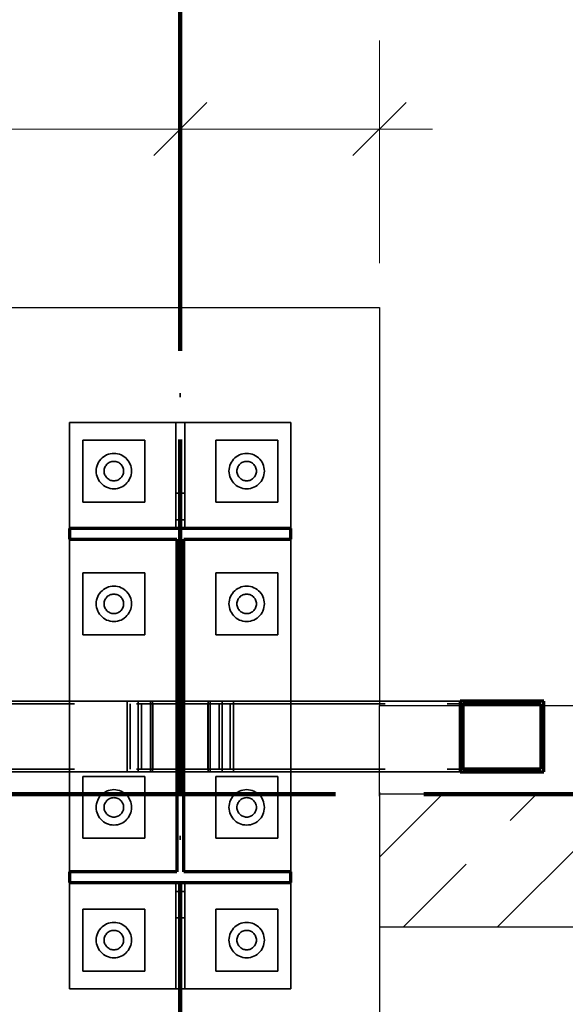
# Model space of a CAD drawing. Header units: millimetres. Extents: x 0 to 60000, y 0 to 29700.
# Tile 33 of 86: x 23904 to 24520, y 7037 to 8150. Entities that reach past the tile are written whole.
import ezdxf

# ---------------------------------------------------------------- set-up
doc = ezdxf.new("R2010")
doc.units = ezdxf.units.MM
for name, pattern in [('ALL_S16', [170, 100, -70]), ('STRICHPUNKT2_S11', [500, 400, -50, 0, -50]), ('STRICHPUNKT2_S5', [1100, 800, -100, 100, -100]), ('VERDECKT2_S2', [270, 200, -70])]:
    doc.linetypes.add(name, pattern=pattern)
for name, color, linetype, lineweight in [('AS_Belki', 7, 'Continuous', 25), ('AS_Blachy', 7, 'Continuous', 25), ('Ogólne', 7, 'Continuous', 25), ('Osie', 30, 'STRICHPUNKT2_S5', 18), ('Standard', 7, 'Continuous', 25), ('Ściana nośna', 7, 'Continuous', 70)]:
    doc.layers.add(name, color=color, linetype=linetype, lineweight=lineweight)

msp = doc.modelspace()

# ---------------------------------------------------------------- linework, layer by layer
at = {"layer": 'AS_Belki', "color": 30, "linetype": 'Continuous', "lineweight": 70, "transparency": 33554687}
for p, q in [((24400.9, 7379.8), (24400.9, 7299.8)), ((24495.7, 7379.8), (24400.9, 7379.8)), ((24495.7, 7299.8), (24495.7, 7379.8)), ((24404.5, 7302.8), (24404.5, 7376.8)), ((24404.5, 7376.8), (24492.2, 7376.8)), ((24492.2, 7376.8), (24492.2, 7302.8)), ((24400.9, 7299.8), (24495.7, 7299.8)), ((24492.2, 7302.8), (24404.5, 7302.8))]:
    msp.add_line(p, q, dxfattribs=at)
at = {"layer": 'AS_Blachy', "color": 30, "linetype": 'Continuous', "lineweight": 70, "transparency": 33554687}
for p, q in [((23960, 7574.8), (23960, 7562.8)), ((24210, 7574.8), (23960, 7574.8)), ((24210, 7562.8), (24210, 7574.8)), ((23960, 7562.8), (24081, 7562.8)), ((24081, 7562.8), (24081, 7186.8)), ((24089, 7186.8), (24089, 7562.8)), ((24089, 7562.8), (24210, 7562.8)), ((23960, 7186.8), (23960, 7174.8)), ((24081, 7186.8), (23960, 7186.8)), ((24210, 7186.8), (24089, 7186.8)), ((24210, 7174.8), (24210, 7186.8)), ((23960, 7174.8), (24210, 7174.8))]:
    msp.add_line(p, q, dxfattribs=at)
at = {"layer": 'Ogólne', "color": 4, "linetype": 'Continuous', "lineweight": 13, "transparency": 33554687}
for p, q in [((24085, 8026.3), (24085, 8126.3)), ((24310, 8026.3), (24310, 8126.3)), ((24055, 7996.3), (24115, 8056.3)), ((24280, 7996.3), (24340, 8056.3)), ((24085, 8026.3), (24085, 7926.3)), ((24085, 8026.3), (24310, 8026.3)), ((24310, 8026.3), (24310, 7926.3)), ((24310, 8026.3), (24370, 8026.3))]:
    msp.add_line(p, q, dxfattribs=at)
for points in [[(23860, 8026.3), (24022.7, 8026.3), (24022.7, 8026.3), (24085, 8026.3)], [(24085, 8026.3), (24085, 8008.6), (24085, 8008.6), (24085, 7874.8)], [(24310, 8026.3), (24310, 7940.5), (24310, 7940.5), (24310, 7874.8)]]:
    msp.add_lwpolyline(points, dxfattribs=at)
at = {"layer": 'Osie', "color": 1, "linetype": 'STRICHPUNKT2_S11', "lineweight": 140, "transparency": 33554687}
for p, q in [((24085, 4274.8), (24085, 25274.8)), ((3356, 7274.8), (44814, 7274.8))]:
    msp.add_line(p, q, dxfattribs=at)
at = {"layer": 'Standard', "color": 3, "linetype": 'Continuous', "lineweight": 25, "transparency": 33554687}
for p, q in [((23860, 7824.8), (24310, 7824.8)), ((24310, 7824.8), (24310, 7374.8)), ((24310, 7274.8), (24310, 7374.8)), ((24310, 7374.8), (29943, 7374.8)), ((24310, 7124.8), (24310, 6924.8))]:
    msp.add_line(p, q, dxfattribs=at)
at = {"layer": 'Standard', "color": 8, "linetype": 'Continuous', "lineweight": 35, "transparency": 33554687}
for p, q in [((23960, 7574.8), (23960, 7694.8)), ((23960, 7694.8), (24080, 7694.8)), ((24080, 7694.8), (24080, 7614.8)), ((24080, 7694.8), (24090, 7694.8)), ((24090, 7694.8), (24210, 7694.8)), ((24090, 7694.8), (24090, 7614.8)), ((24210, 7694.8), (24210, 7574.8)), ((23975, 7604.8), (23975, 7674.8)), ((23975, 7674.8), (24045, 7674.8)), ((24045, 7674.8), (24045, 7604.8)), ((24125, 7604.8), (24125, 7674.8)), ((24125, 7674.8), (24195, 7674.8)), ((24195, 7674.8), (24195, 7604.8)), ((23999.9, 7644.3), (23999.5, 7643.2)), ((24000.5, 7645.3), (23999.9, 7644.3)), ((24001.1, 7646.2), (24000.5, 7645.3)), ((24001.8, 7647.1), (24001.1, 7646.2)), ((24002.6, 7647.9), (24001.8, 7647.1)), ((24003.5, 7648.7), (24002.6, 7647.9)), ((24004.5, 7649.3), (24003.5, 7648.7)), ((24005.5, 7649.8), (24004.5, 7649.3)), ((24006.6, 7650.2), (24005.5, 7649.8)), ((24007.7, 7650.5), (24006.6, 7650.2)), ((24008.8, 7650.7), (24007.7, 7650.5)), ((24010, 7650.8), (24008.8, 7650.7)), ((24011.1, 7650.7), (24010, 7650.8)), ((24012.3, 7650.5), (24011.1, 7650.7)), ((24013.4, 7650.2), (24012.3, 7650.5)), ((24014.5, 7649.8), (24013.4, 7650.2)), ((24015.5, 7649.3), (24014.5, 7649.8)), ((24016.4, 7648.7), (24015.5, 7649.3)), ((24017.3, 7647.9), (24016.4, 7648.7)), ((24018.2, 7647.1), (24017.3, 7647.9)), ((24018.9, 7646.2), (24018.2, 7647.1)), ((24019.5, 7645.3), (24018.9, 7646.2)), ((24020, 7644.3), (24019.5, 7645.3)), ((24020.4, 7643.2), (24020, 7644.3)), ((24149.9, 7644.3), (24149.5, 7643.2)), ((24150.5, 7645.3), (24149.9, 7644.3)), ((24151.1, 7646.2), (24150.5, 7645.3)), ((24151.8, 7647.1), (24151.1, 7646.2)), ((24152.6, 7647.9), (24151.8, 7647.1)), ((24153.5, 7648.7), (24152.6, 7647.9)), ((24154.5, 7649.3), (24153.5, 7648.7)), ((24155.5, 7649.8), (24154.5, 7649.3)), ((24156.6, 7650.2), (24155.5, 7649.8)), ((24157.7, 7650.5), (24156.6, 7650.2)), ((24158.8, 7650.7), (24157.7, 7650.5)), ((24160, 7650.8), (24158.8, 7650.7)), ((24161.1, 7650.7), (24160, 7650.8)), ((24162.3, 7650.5), (24161.1, 7650.7)), ((24163.4, 7650.2), (24162.3, 7650.5)), ((24164.4, 7649.8), (24163.4, 7650.2)), ((24165.5, 7649.3), (24164.4, 7649.8)), ((24166.4, 7648.7), (24165.5, 7649.3)), ((24167.3, 7647.9), (24166.4, 7648.7)), ((24168.2, 7647.1), (24167.3, 7647.9)), ((24168.9, 7646.2), (24168.2, 7647.1)), ((24169.5, 7645.3), (24168.9, 7646.2)), ((24170, 7644.3), (24169.5, 7645.3)), ((24170.4, 7643.2), (24170, 7644.3)), ((23999.2, 7642.1), (23999, 7640.9)), ((23999, 7640.9), (23999, 7639.8)), ((23999, 7639.8), (23999, 7638.6)), ((23999, 7638.6), (23999.2, 7637.5)), ((23999.5, 7643.2), (23999.2, 7642.1)), ((23999.2, 7637.5), (23999.5, 7636.4)), ((23999.5, 7636.4), (23999.9, 7635.3)), ((23999.9, 7635.3), (24000.5, 7634.3)), ((24000.5, 7634.3), (24001.1, 7633.3)), ((24001.1, 7633.3), (24001.8, 7632.4)), ((24018.2, 7632.4), (24018.9, 7633.3)), ((24018.9, 7633.3), (24019.5, 7634.3)), ((24019.5, 7634.3), (24020, 7635.3)), ((24020, 7635.3), (24020.4, 7636.4)), ((24020.7, 7642.1), (24020.4, 7643.2)), ((24020.4, 7636.4), (24020.7, 7637.5)), ((24020.9, 7640.9), (24020.7, 7642.1)), ((24020.7, 7637.5), (24020.9, 7638.6)), ((24021, 7639.8), (24020.9, 7640.9)), ((24020.9, 7638.6), (24021, 7639.8)), ((24149.2, 7642.1), (24149, 7640.9)), ((24149, 7640.9), (24149, 7639.8)), ((24149, 7639.8), (24149, 7638.6)), ((24149, 7638.6), (24149.2, 7637.5)), ((24149.5, 7643.2), (24149.2, 7642.1)), ((24149.2, 7637.5), (24149.5, 7636.4)), ((24149.5, 7636.4), (24149.9, 7635.3)), ((24149.9, 7635.3), (24150.5, 7634.3)), ((24150.5, 7634.3), (24151.1, 7633.3)), ((24151.1, 7633.3), (24151.8, 7632.4)), ((24168.2, 7632.4), (24168.9, 7633.3)), ((24168.9, 7633.3), (24169.5, 7634.3)), ((24169.5, 7634.3), (24170, 7635.3)), ((24170, 7635.3), (24170.4, 7636.4)), ((24170.7, 7642.1), (24170.4, 7643.2)), ((24170.4, 7636.4), (24170.7, 7637.5)), ((24170.9, 7640.9), (24170.7, 7642.1)), ((24170.7, 7637.5), (24170.9, 7638.6)), ((24171, 7639.8), (24170.9, 7640.9)), ((24170.9, 7638.6), (24171, 7639.8)), ((24001.8, 7632.4), (24002.6, 7631.6)), ((24002.6, 7631.6), (24003.5, 7630.9)), ((24003.5, 7630.9), (24004.5, 7630.2)), ((24004.5, 7630.2), (24005.5, 7629.7)), ((24005.5, 7629.7), (24006.6, 7629.3)), ((24006.6, 7629.3), (24007.7, 7629)), ((24007.7, 7629), (24008.8, 7628.8)), ((24008.8, 7628.8), (24010, 7628.8)), ((24010, 7628.8), (24011.1, 7628.8)), ((24011.1, 7628.8), (24012.3, 7629)), ((24012.3, 7629), (24013.4, 7629.3)), ((24013.4, 7629.3), (24014.5, 7629.7)), ((24014.5, 7629.7), (24015.5, 7630.2)), ((24015.5, 7630.2), (24016.4, 7630.9)), ((24016.4, 7630.9), (24017.3, 7631.6)), ((24017.3, 7631.6), (24018.2, 7632.4)), ((24151.8, 7632.4), (24152.6, 7631.6)), ((24152.6, 7631.6), (24153.5, 7630.9)), ((24153.5, 7630.9), (24154.5, 7630.2)), ((24154.5, 7630.2), (24155.5, 7629.7)), ((24155.5, 7629.7), (24156.6, 7629.3)), ((24156.6, 7629.3), (24157.7, 7629)), ((24157.7, 7629), (24158.8, 7628.8)), ((24158.8, 7628.8), (24160, 7628.8)), ((24160, 7628.8), (24161.1, 7628.8)), ((24161.1, 7628.8), (24162.3, 7629)), ((24162.3, 7629), (24163.4, 7629.3)), ((24163.4, 7629.3), (24164.4, 7629.7)), ((24164.4, 7629.7), (24165.5, 7630.2)), ((24165.5, 7630.2), (24166.4, 7630.9)), ((24166.4, 7630.9), (24167.3, 7631.6)), ((24167.3, 7631.6), (24168.2, 7632.4)), ((24080, 7614.8), (24080, 7574.8)), ((24080, 7614.8), (24090, 7614.8)), ((24090, 7614.8), (24090, 7574.8)), ((24045, 7604.8), (23975, 7604.8)), ((24195, 7604.8), (24125, 7604.8)), ((23960, 7379.8), (23960, 7562.8)), ((24210, 7562.8), (24210, 7379.8)), ((23975, 7454.8), (23975, 7524.8)), ((23975, 7524.8), (24045, 7524.8)), ((24045, 7524.8), (24045, 7454.8)), ((24125, 7454.8), (24125, 7524.8)), ((24125, 7524.8), (24195, 7524.8)), ((24195, 7524.8), (24195, 7454.8)), ((24005.5, 7499.8), (24004.5, 7499.3)), ((24006.6, 7500.2), (24005.5, 7499.8)), ((24007.7, 7500.5), (24006.6, 7500.2)), ((24008.8, 7500.7), (24007.7, 7500.5)), ((24010, 7500.8), (24008.8, 7500.7)), ((24011.1, 7500.7), (24010, 7500.8)), ((24012.3, 7500.5), (24011.1, 7500.7)), ((24013.4, 7500.2), (24012.3, 7500.5)), ((24014.5, 7499.8), (24013.4, 7500.2)), ((24015.5, 7499.3), (24014.5, 7499.8)), ((24155.5, 7499.8), (24154.5, 7499.3)), ((24156.6, 7500.2), (24155.5, 7499.8)), ((24157.7, 7500.5), (24156.6, 7500.2)), ((24158.8, 7500.7), (24157.7, 7500.5)), ((24160, 7500.8), (24158.8, 7500.7)), ((24161.1, 7500.7), (24160, 7500.8)), ((24162.3, 7500.5), (24161.1, 7500.7)), ((24163.4, 7500.2), (24162.3, 7500.5)), ((24164.4, 7499.8), (24163.4, 7500.2)), ((24165.5, 7499.3), (24164.4, 7499.8)), ((23999.2, 7492.1), (23999, 7490.9)), ((23999, 7490.9), (23999, 7489.8)), ((23999, 7489.8), (23999, 7488.6)), ((23999, 7488.6), (23999.2, 7487.5)), ((23999.5, 7493.2), (23999.2, 7492.1)), ((23999.9, 7494.2), (23999.5, 7493.2)), ((24000.5, 7495.3), (23999.9, 7494.2)), ((24001.1, 7496.2), (24000.5, 7495.3)), ((24001.8, 7497.1), (24001.1, 7496.2)), ((24002.6, 7497.9), (24001.8, 7497.1)), ((24003.5, 7498.7), (24002.6, 7497.9)), ((24004.5, 7499.3), (24003.5, 7498.7)), ((24016.4, 7498.7), (24015.5, 7499.3)), ((24017.3, 7497.9), (24016.4, 7498.7)), ((24018.2, 7497.1), (24017.3, 7497.9)), ((24018.9, 7496.2), (24018.2, 7497.1)), ((24019.5, 7495.3), (24018.9, 7496.2)), ((24020, 7494.2), (24019.5, 7495.3)), ((24020.4, 7493.2), (24020, 7494.2)), ((24020.7, 7492.1), (24020.4, 7493.2)), ((24020.9, 7490.9), (24020.7, 7492.1)), ((24020.7, 7487.5), (24020.9, 7488.6)), ((24021, 7489.8), (24020.9, 7490.9)), ((24020.9, 7488.6), (24021, 7489.8)), ((24149.2, 7492.1), (24149, 7490.9)), ((24149, 7490.9), (24149, 7489.8)), ((24149, 7489.8), (24149, 7488.6)), ((24149, 7488.6), (24149.2, 7487.5)), ((24149.5, 7493.2), (24149.2, 7492.1)), ((24149.9, 7494.2), (24149.5, 7493.2)), ((24150.5, 7495.3), (24149.9, 7494.2)), ((24151.1, 7496.2), (24150.5, 7495.3)), ((24151.8, 7497.1), (24151.1, 7496.2)), ((24152.6, 7497.9), (24151.8, 7497.1)), ((24153.5, 7498.7), (24152.6, 7497.9)), ((24154.5, 7499.3), (24153.5, 7498.7)), ((24166.4, 7498.7), (24165.5, 7499.3)), ((24167.3, 7497.9), (24166.4, 7498.7)), ((24168.2, 7497.1), (24167.3, 7497.9)), ((24168.9, 7496.2), (24168.2, 7497.1)), ((24169.5, 7495.3), (24168.9, 7496.2)), ((24170, 7494.2), (24169.5, 7495.3)), ((24170.4, 7493.2), (24170, 7494.2)), ((24170.7, 7492.1), (24170.4, 7493.2)), ((24170.9, 7490.9), (24170.7, 7492.1)), ((24170.7, 7487.5), (24170.9, 7488.6)), ((24171, 7489.8), (24170.9, 7490.9)), ((24170.9, 7488.6), (24171, 7489.8)), ((23999.2, 7487.5), (23999.5, 7486.4)), ((23999.5, 7486.4), (23999.9, 7485.3)), ((23999.9, 7485.3), (24000.5, 7484.3)), ((24000.5, 7484.3), (24001.1, 7483.3)), ((24001.1, 7483.3), (24001.8, 7482.4)), ((24001.8, 7482.4), (24002.6, 7481.6)), ((24002.6, 7481.6), (24003.5, 7480.9)), ((24003.5, 7480.9), (24004.5, 7480.2)), ((24004.5, 7480.2), (24005.5, 7479.7)), ((24005.5, 7479.7), (24006.6, 7479.3)), ((24006.6, 7479.3), (24007.7, 7479)), ((24007.7, 7479), (24008.8, 7478.8)), ((24008.8, 7478.8), (24010, 7478.8)), ((24010, 7478.8), (24011.1, 7478.8)), ((24011.1, 7478.8), (24012.3, 7479)), ((24012.3, 7479), (24013.4, 7479.3)), ((24013.4, 7479.3), (24014.5, 7479.7)), ((24014.5, 7479.7), (24015.5, 7480.2)), ((24015.5, 7480.2), (24016.4, 7480.9)), ((24016.4, 7480.9), (24017.3, 7481.6)), ((24017.3, 7481.6), (24018.2, 7482.4)), ((24018.2, 7482.4), (24018.9, 7483.3)), ((24018.9, 7483.3), (24019.5, 7484.3)), ((24019.5, 7484.3), (24020, 7485.3)), ((24020, 7485.3), (24020.4, 7486.4)), ((24020.4, 7486.4), (24020.7, 7487.5)), ((24149.2, 7487.5), (24149.5, 7486.4)), ((24149.5, 7486.4), (24149.9, 7485.3)), ((24149.9, 7485.3), (24150.5, 7484.3)), ((24150.5, 7484.3), (24151.1, 7483.3)), ((24151.1, 7483.3), (24151.8, 7482.4)), ((24151.8, 7482.4), (24152.6, 7481.6)), ((24152.6, 7481.6), (24153.5, 7480.9)), ((24153.5, 7480.9), (24154.5, 7480.2)), ((24154.5, 7480.2), (24155.5, 7479.7)), ((24155.5, 7479.7), (24156.6, 7479.3)), ((24156.6, 7479.3), (24157.7, 7479)), ((24157.7, 7479), (24158.8, 7478.8)), ((24158.8, 7478.8), (24160, 7478.8)), ((24160, 7478.8), (24161.1, 7478.8)), ((24161.1, 7478.8), (24162.3, 7479)), ((24162.3, 7479), (24163.4, 7479.3)), ((24163.4, 7479.3), (24164.4, 7479.7)), ((24164.4, 7479.7), (24165.5, 7480.2)), ((24165.5, 7480.2), (24166.4, 7480.9)), ((24166.4, 7480.9), (24167.3, 7481.6)), ((24167.3, 7481.6), (24168.2, 7482.4)), ((24168.2, 7482.4), (24168.9, 7483.3)), ((24168.9, 7483.3), (24169.5, 7484.3)), ((24169.5, 7484.3), (24170, 7485.3)), ((24170, 7485.3), (24170.4, 7486.4)), ((24170.4, 7486.4), (24170.7, 7487.5)), ((24045, 7454.8), (23975, 7454.8)), ((24195, 7454.8), (24125, 7454.8)), ((23769, 7379.8), (24081, 7379.8)), ((24089, 7379.8), (24400.9, 7379.8)), ((23769, 7299.8), (24081, 7299.8)), ((23960, 7186.8), (23960, 7299.8)), ((24089, 7299.8), (24400.9, 7299.8)), ((24210, 7299.8), (24210, 7186.8)), ((23975, 7224.8), (23975, 7294.8)), ((23975, 7294.8), (24045, 7294.8)), ((24045, 7294.8), (24045, 7224.8)), ((24125, 7224.8), (24125, 7294.8)), ((24125, 7294.8), (24195, 7294.8)), ((24195, 7294.8), (24195, 7224.8)), ((24001.1, 7266.2), (24000.5, 7265.3)), ((24001.8, 7267.1), (24001.1, 7266.2)), ((24002.6, 7267.9), (24001.8, 7267.1)), ((24003.5, 7268.7), (24002.6, 7267.9)), ((24004.5, 7269.3), (24003.5, 7268.7)), ((24005.5, 7269.8), (24004.5, 7269.3)), ((24006.6, 7270.2), (24005.5, 7269.8)), ((24007.7, 7270.5), (24006.6, 7270.2)), ((24008.8, 7270.7), (24007.7, 7270.5)), ((24010, 7270.8), (24008.8, 7270.7)), ((24011.1, 7270.7), (24010, 7270.8)), ((24012.3, 7270.5), (24011.1, 7270.7)), ((24013.4, 7270.2), (24012.3, 7270.5)), ((24014.5, 7269.8), (24013.4, 7270.2)), ((24015.5, 7269.3), (24014.5, 7269.8)), ((24016.4, 7268.7), (24015.5, 7269.3)), ((24017.3, 7267.9), (24016.4, 7268.7)), ((24018.2, 7267.1), (24017.3, 7267.9)), ((24018.9, 7266.2), (24018.2, 7267.1)), ((24019.5, 7265.3), (24018.9, 7266.2)), ((24151.1, 7266.2), (24150.5, 7265.3)), ((24151.8, 7267.1), (24151.1, 7266.2)), ((24152.6, 7267.9), (24151.8, 7267.1)), ((24153.5, 7268.7), (24152.6, 7267.9)), ((24154.5, 7269.3), (24153.5, 7268.7)), ((24155.5, 7269.8), (24154.5, 7269.3)), ((24156.6, 7270.2), (24155.5, 7269.8)), ((24157.7, 7270.5), (24156.6, 7270.2)), ((24158.8, 7270.7), (24157.7, 7270.5)), ((24160, 7270.8), (24158.8, 7270.7)), ((24161.1, 7270.7), (24160, 7270.8)), ((24162.3, 7270.5), (24161.1, 7270.7)), ((24163.4, 7270.2), (24162.3, 7270.5)), ((24164.4, 7269.8), (24163.4, 7270.2)), ((24165.5, 7269.3), (24164.4, 7269.8)), ((24166.4, 7268.7), (24165.5, 7269.3)), ((24167.3, 7267.9), (24166.4, 7268.7)), ((24168.2, 7267.1), (24167.3, 7267.9)), ((24168.9, 7266.2), (24168.2, 7267.1)), ((24169.5, 7265.3), (24168.9, 7266.2)), ((23999.2, 7262.1), (23999, 7260.9)), ((23999, 7260.9), (23999, 7259.8)), ((23999, 7259.8), (23999, 7258.6)), ((23999, 7258.6), (23999.2, 7257.5)), ((23999.5, 7263.2), (23999.2, 7262.1)), ((23999.2, 7257.5), (23999.5, 7256.4)), ((23999.9, 7264.2), (23999.5, 7263.2)), ((23999.5, 7256.4), (23999.9, 7255.3)), ((24000.5, 7265.3), (23999.9, 7264.2)), ((23999.9, 7255.3), (24000.5, 7254.3)), ((24020, 7264.2), (24019.5, 7265.3)), ((24019.5, 7254.3), (24020, 7255.3)), ((24020.4, 7263.2), (24020, 7264.2)), ((24020, 7255.3), (24020.4, 7256.4)), ((24020.7, 7262.1), (24020.4, 7263.2)), ((24020.4, 7256.4), (24020.7, 7257.5)), ((24020.9, 7260.9), (24020.7, 7262.1)), ((24020.7, 7257.5), (24020.9, 7258.6)), ((24021, 7259.8), (24020.9, 7260.9)), ((24020.9, 7258.6), (24021, 7259.8)), ((24149.2, 7262.1), (24149, 7260.9)), ((24149, 7260.9), (24149, 7259.8)), ((24149, 7259.8), (24149, 7258.6)), ((24149, 7258.6), (24149.2, 7257.5)), ((24149.5, 7263.2), (24149.2, 7262.1)), ((24149.2, 7257.5), (24149.5, 7256.4)), ((24149.9, 7264.2), (24149.5, 7263.2)), ((24149.5, 7256.4), (24149.9, 7255.3)), ((24150.5, 7265.3), (24149.9, 7264.2)), ((24149.9, 7255.3), (24150.5, 7254.3)), ((24170, 7264.2), (24169.5, 7265.3)), ((24169.5, 7254.3), (24170, 7255.3)), ((24170.4, 7263.2), (24170, 7264.2)), ((24170, 7255.3), (24170.4, 7256.4)), ((24170.7, 7262.1), (24170.4, 7263.2)), ((24170.4, 7256.4), (24170.7, 7257.5)), ((24170.9, 7260.9), (24170.7, 7262.1)), ((24170.7, 7257.5), (24170.9, 7258.6)), ((24171, 7259.8), (24170.9, 7260.9)), ((24170.9, 7258.6), (24171, 7259.8)), ((24000.5, 7254.3), (24001.1, 7253.3)), ((24001.1, 7253.3), (24001.8, 7252.4)), ((24001.8, 7252.4), (24002.6, 7251.6)), ((24002.6, 7251.6), (24003.5, 7250.9)), ((24003.5, 7250.9), (24004.5, 7250.2)), ((24004.5, 7250.2), (24005.5, 7249.7)), ((24005.5, 7249.7), (24006.6, 7249.3)), ((24006.6, 7249.3), (24007.7, 7249)), ((24007.7, 7249), (24008.8, 7248.8)), ((24008.8, 7248.8), (24010, 7248.8)), ((24010, 7248.8), (24011.1, 7248.8)), ((24011.1, 7248.8), (24012.3, 7249)), ((24012.3, 7249), (24013.4, 7249.3)), ((24013.4, 7249.3), (24014.5, 7249.7)), ((24014.5, 7249.7), (24015.5, 7250.2)), ((24015.5, 7250.2), (24016.4, 7250.9)), ((24016.4, 7250.9), (24017.3, 7251.6)), ((24017.3, 7251.6), (24018.2, 7252.4)), ((24018.2, 7252.4), (24018.9, 7253.3)), ((24018.9, 7253.3), (24019.5, 7254.3)), ((24150.5, 7254.3), (24151.1, 7253.3)), ((24151.1, 7253.3), (24151.8, 7252.4)), ((24151.8, 7252.4), (24152.6, 7251.6)), ((24152.6, 7251.6), (24153.5, 7250.9)), ((24153.5, 7250.9), (24154.5, 7250.2)), ((24154.5, 7250.2), (24155.5, 7249.7)), ((24155.5, 7249.7), (24156.6, 7249.3)), ((24156.6, 7249.3), (24157.7, 7249)), ((24157.7, 7249), (24158.8, 7248.8)), ((24158.8, 7248.8), (24160, 7248.8)), ((24160, 7248.8), (24161.1, 7248.8)), ((24161.1, 7248.8), (24162.3, 7249)), ((24162.3, 7249), (24163.4, 7249.3)), ((24163.4, 7249.3), (24164.4, 7249.7)), ((24164.4, 7249.7), (24165.5, 7250.2)), ((24165.5, 7250.2), (24166.4, 7250.9)), ((24166.4, 7250.9), (24167.3, 7251.6)), ((24167.3, 7251.6), (24168.2, 7252.4)), ((24168.2, 7252.4), (24168.9, 7253.3)), ((24168.9, 7253.3), (24169.5, 7254.3)), ((24045, 7224.8), (23975, 7224.8)), ((24195, 7224.8), (24125, 7224.8)), ((23960, 7054.8), (23960, 7174.8)), ((24080, 7174.8), (24080, 7134.8)), ((24090, 7174.8), (24090, 7134.8)), ((24210, 7174.8), (24210, 7054.8)), ((23975, 7074.8), (23975, 7144.8)), ((23975, 7144.8), (24045, 7144.8)), ((24045, 7144.8), (24045, 7074.8)), ((24125, 7074.8), (24125, 7144.8)), ((24125, 7144.8), (24195, 7144.8)), ((24195, 7144.8), (24195, 7074.8)), ((24080, 7134.8), (24080, 7054.8)), ((24080, 7134.8), (24090, 7134.8)), ((24090, 7134.8), (24090, 7054.8)), ((23999.2, 7112.1), (23999, 7110.9)), ((23999, 7110.9), (23999, 7109.8)), ((23999.5, 7113.2), (23999.2, 7112.1)), ((23999.9, 7114.2), (23999.5, 7113.2)), ((24000.5, 7115.3), (23999.9, 7114.2)), ((24001.1, 7116.2), (24000.5, 7115.3)), ((24001.8, 7117.1), (24001.1, 7116.2)), ((24002.6, 7117.9), (24001.8, 7117.1)), ((24003.5, 7118.7), (24002.6, 7117.9)), ((24004.5, 7119.3), (24003.5, 7118.7)), ((24005.5, 7119.8), (24004.5, 7119.3)), ((24006.6, 7120.2), (24005.5, 7119.8)), ((24007.7, 7120.5), (24006.6, 7120.2)), ((24008.8, 7120.7), (24007.7, 7120.5)), ((24010, 7120.8), (24008.8, 7120.7)), ((24011.1, 7120.7), (24010, 7120.8)), ((24012.3, 7120.5), (24011.1, 7120.7)), ((24013.4, 7120.2), (24012.3, 7120.5)), ((24014.5, 7119.8), (24013.4, 7120.2)), ((24015.5, 7119.3), (24014.5, 7119.8)), ((24016.4, 7118.7), (24015.5, 7119.3)), ((24017.3, 7117.9), (24016.4, 7118.7)), ((24018.2, 7117.1), (24017.3, 7117.9)), ((24018.9, 7116.2), (24018.2, 7117.1)), ((24019.5, 7115.3), (24018.9, 7116.2)), ((24020, 7114.2), (24019.5, 7115.3)), ((24020.4, 7113.2), (24020, 7114.2)), ((24020.7, 7112.1), (24020.4, 7113.2)), ((24020.9, 7110.9), (24020.7, 7112.1)), ((24021, 7109.8), (24020.9, 7110.9)), ((24149.2, 7112.1), (24149, 7110.9)), ((24149, 7110.9), (24149, 7109.8)), ((24149.5, 7113.2), (24149.2, 7112.1)), ((24149.9, 7114.2), (24149.5, 7113.2)), ((24150.5, 7115.3), (24149.9, 7114.2)), ((24151.1, 7116.2), (24150.5, 7115.3)), ((24151.8, 7117.1), (24151.1, 7116.2)), ((24152.6, 7117.9), (24151.8, 7117.1)), ((24153.5, 7118.7), (24152.6, 7117.9)), ((24154.5, 7119.3), (24153.5, 7118.7)), ((24155.5, 7119.8), (24154.5, 7119.3)), ((24156.6, 7120.2), (24155.5, 7119.8)), ((24157.7, 7120.5), (24156.6, 7120.2)), ((24158.8, 7120.7), (24157.7, 7120.5)), ((24160, 7120.8), (24158.8, 7120.7)), ((24161.1, 7120.7), (24160, 7120.8)), ((24162.3, 7120.5), (24161.1, 7120.7)), ((24163.4, 7120.2), (24162.3, 7120.5)), ((24164.4, 7119.8), (24163.4, 7120.2)), ((24165.5, 7119.3), (24164.4, 7119.8)), ((24166.4, 7118.7), (24165.5, 7119.3)), ((24167.3, 7117.9), (24166.4, 7118.7)), ((24168.2, 7117.1), (24167.3, 7117.9)), ((24168.9, 7116.2), (24168.2, 7117.1)), ((24169.5, 7115.3), (24168.9, 7116.2)), ((24170, 7114.2), (24169.5, 7115.3)), ((24170.4, 7113.2), (24170, 7114.2)), ((24170.7, 7112.1), (24170.4, 7113.2)), ((24170.9, 7110.9), (24170.7, 7112.1)), ((24171, 7109.8), (24170.9, 7110.9)), ((23999, 7109.8), (23999, 7108.6)), ((23999, 7108.6), (23999.2, 7107.5)), ((23999.2, 7107.5), (23999.5, 7106.4)), ((23999.5, 7106.4), (23999.9, 7105.3)), ((23999.9, 7105.3), (24000.5, 7104.3)), ((24000.5, 7104.3), (24001.1, 7103.3)), ((24001.1, 7103.3), (24001.8, 7102.4)), ((24001.8, 7102.4), (24002.6, 7101.6)), ((24002.6, 7101.6), (24003.5, 7100.9)), ((24003.5, 7100.9), (24004.5, 7100.3)), ((24004.5, 7100.3), (24005.5, 7099.7)), ((24005.5, 7099.7), (24006.6, 7099.3)), ((24006.6, 7099.3), (24007.7, 7099)), ((24007.7, 7099), (24008.8, 7098.8)), ((24011.1, 7098.8), (24012.3, 7099)), ((24012.3, 7099), (24013.4, 7099.3)), ((24013.4, 7099.3), (24014.5, 7099.7)), ((24014.5, 7099.7), (24015.5, 7100.3)), ((24015.5, 7100.3), (24016.4, 7100.9)), ((24016.4, 7100.9), (24017.3, 7101.6)), ((24017.3, 7101.6), (24018.2, 7102.4)), ((24018.2, 7102.4), (24018.9, 7103.3)), ((24018.9, 7103.3), (24019.5, 7104.3)), ((24019.5, 7104.3), (24020, 7105.3)), ((24020, 7105.3), (24020.4, 7106.4)), ((24020.4, 7106.4), (24020.7, 7107.5)), ((24020.7, 7107.5), (24020.9, 7108.6)), ((24020.9, 7108.6), (24021, 7109.8)), ((24149, 7109.8), (24149, 7108.6)), ((24149, 7108.6), (24149.2, 7107.5)), ((24149.2, 7107.5), (24149.5, 7106.4)), ((24149.5, 7106.4), (24149.9, 7105.3)), ((24149.9, 7105.3), (24150.5, 7104.3)), ((24150.5, 7104.3), (24151.1, 7103.3)), ((24151.1, 7103.3), (24151.8, 7102.4)), ((24151.8, 7102.4), (24152.6, 7101.6)), ((24152.6, 7101.6), (24153.5, 7100.9)), ((24153.5, 7100.9), (24154.5, 7100.3)), ((24154.5, 7100.3), (24155.5, 7099.7)), ((24155.5, 7099.7), (24156.6, 7099.3)), ((24156.6, 7099.3), (24157.7, 7099)), ((24157.7, 7099), (24158.8, 7098.8)), ((24161.1, 7098.8), (24162.3, 7099)), ((24162.3, 7099), (24163.4, 7099.3)), ((24163.4, 7099.3), (24164.4, 7099.7)), ((24164.4, 7099.7), (24165.5, 7100.3)), ((24165.5, 7100.3), (24166.4, 7100.9)), ((24166.4, 7100.9), (24167.3, 7101.6)), ((24167.3, 7101.6), (24168.2, 7102.4)), ((24168.2, 7102.4), (24168.9, 7103.3)), ((24168.9, 7103.3), (24169.5, 7104.3)), ((24169.5, 7104.3), (24170, 7105.3)), ((24170, 7105.3), (24170.4, 7106.4)), ((24170.4, 7106.4), (24170.7, 7107.5)), ((24170.7, 7107.5), (24170.9, 7108.6)), ((24170.9, 7108.6), (24171, 7109.8)), ((24008.8, 7098.8), (24010, 7098.8)), ((24010, 7098.8), (24011.1, 7098.8)), ((24158.8, 7098.8), (24160, 7098.8)), ((24160, 7098.8), (24161.1, 7098.8)), ((24045, 7074.8), (23975, 7074.8)), ((24195, 7074.8), (24125, 7074.8)), ((24080, 7054.8), (23960, 7054.8)), ((24080, 7054.8), (24090, 7054.8)), ((24210, 7054.8), (24090, 7054.8))]:
    msp.add_line(p, q, dxfattribs=at)
at = {"layer": 'Standard', "color": 8, "linetype": 'VERDECKT2_S2', "lineweight": 35, "transparency": 33554687}
for p, q in [((23998.2, 7656), (23996.6, 7654.6)), ((24000, 7657.1), (23998.2, 7656)), ((24001.8, 7658), (24000, 7657.1)), ((24003.8, 7658.8), (24001.8, 7658)), ((24005.8, 7659.3), (24003.8, 7658.8)), ((24007.9, 7659.7), (24005.8, 7659.3)), ((24010, 7659.8), (24007.9, 7659.7)), ((24012.1, 7659.7), (24010, 7659.8)), ((24014.1, 7659.3), (24012.1, 7659.7)), ((24016.2, 7658.8), (24014.1, 7659.3)), ((24018.1, 7658), (24016.2, 7658.8)), ((24020, 7657.1), (24018.1, 7658)), ((24021.7, 7656), (24020, 7657.1)), ((24023.4, 7654.6), (24021.7, 7656)), ((24148.2, 7656), (24146.6, 7654.6)), ((24150, 7657.1), (24148.2, 7656)), ((24151.8, 7658), (24150, 7657.1)), ((24153.8, 7658.8), (24151.8, 7658)), ((24155.8, 7659.3), (24153.8, 7658.8)), ((24157.9, 7659.7), (24155.8, 7659.3)), ((24160, 7659.8), (24157.9, 7659.7)), ((24162.1, 7659.7), (24160, 7659.8)), ((24164.1, 7659.3), (24162.1, 7659.7)), ((24166.2, 7658.8), (24164.1, 7659.3)), ((24168.1, 7658), (24166.2, 7658.8)), ((24170, 7657.1), (24168.1, 7658)), ((24171.7, 7656), (24170, 7657.1)), ((24173.4, 7654.6), (24171.7, 7656)), ((23991, 7646), (23990.4, 7643.9)), ((23991.7, 7647.9), (23991, 7646)), ((23992.7, 7649.8), (23991.7, 7647.9)), ((23993.8, 7651.5), (23992.7, 7649.8)), ((23995.1, 7653.2), (23993.8, 7651.5)), ((23996.6, 7654.6), (23995.1, 7653.2)), ((24024.8, 7653.2), (24023.4, 7654.6)), ((24026.2, 7651.5), (24024.8, 7653.2)), ((24027.3, 7649.8), (24026.2, 7651.5)), ((24028.2, 7647.9), (24027.3, 7649.8)), ((24029, 7646), (24028.2, 7647.9)), ((24029.5, 7643.9), (24029, 7646)), ((24141, 7646), (24140.4, 7643.9)), ((24141.7, 7647.9), (24141, 7646)), ((24142.7, 7649.8), (24141.7, 7647.9)), ((24143.8, 7651.5), (24142.7, 7649.8)), ((24145.1, 7653.2), (24143.8, 7651.5)), ((24146.6, 7654.6), (24145.1, 7653.2)), ((24174.8, 7653.2), (24173.4, 7654.6)), ((24176.2, 7651.5), (24174.8, 7653.2)), ((24177.3, 7649.8), (24176.2, 7651.5)), ((24178.3, 7647.9), (24177.3, 7649.8)), ((24179, 7646), (24178.3, 7647.9)), ((24179.5, 7643.9), (24179, 7646)), ((23990.1, 7641.9), (23990, 7639.8)), ((23990, 7639.8), (23990.1, 7637.7)), ((23990.4, 7643.9), (23990.1, 7641.9)), ((23990.1, 7637.7), (23990.4, 7635.6)), ((23990.4, 7635.6), (23991, 7633.6)), ((23991, 7633.6), (23991.7, 7631.6)), ((24028.2, 7631.6), (24029, 7633.6)), ((24029, 7633.6), (24029.5, 7635.6)), ((24029.9, 7641.9), (24029.5, 7643.9)), ((24029.5, 7635.6), (24029.9, 7637.7)), ((24030, 7639.8), (24029.9, 7641.9)), ((24029.9, 7637.7), (24030, 7639.8)), ((24140.1, 7641.9), (24140, 7639.8)), ((24140, 7639.8), (24140.1, 7637.7)), ((24140.4, 7643.9), (24140.1, 7641.9)), ((24140.1, 7637.7), (24140.4, 7635.6)), ((24140.4, 7635.6), (24141, 7633.6)), ((24141, 7633.6), (24141.7, 7631.6)), ((24178.3, 7631.6), (24179, 7633.6)), ((24179, 7633.6), (24179.5, 7635.6)), ((24179.9, 7641.9), (24179.5, 7643.9)), ((24179.5, 7635.6), (24179.9, 7637.7)), ((24180, 7639.8), (24179.9, 7641.9)), ((24179.9, 7637.7), (24180, 7639.8)), ((23991.7, 7631.6), (23992.7, 7629.8)), ((23992.7, 7629.8), (23993.8, 7628)), ((23993.8, 7628), (23995.1, 7626.4)), ((23995.1, 7626.4), (23996.6, 7624.9)), ((23996.6, 7624.9), (23998.2, 7623.6)), ((23998.2, 7623.6), (24000, 7622.5)), ((24000, 7622.5), (24001.8, 7621.5)), ((24018.1, 7621.5), (24020, 7622.5)), ((24020, 7622.5), (24021.7, 7623.6)), ((24021.7, 7623.6), (24023.4, 7624.9)), ((24023.4, 7624.9), (24024.8, 7626.4)), ((24024.8, 7626.4), (24026.2, 7628)), ((24026.2, 7628), (24027.3, 7629.8)), ((24027.3, 7629.8), (24028.2, 7631.6)), ((24141.7, 7631.6), (24142.7, 7629.8)), ((24142.7, 7629.8), (24143.8, 7628)), ((24143.8, 7628), (24145.1, 7626.4)), ((24145.1, 7626.4), (24146.6, 7624.9)), ((24146.6, 7624.9), (24148.2, 7623.6)), ((24148.2, 7623.6), (24150, 7622.5)), ((24150, 7622.5), (24151.8, 7621.5)), ((24168.1, 7621.5), (24170, 7622.5)), ((24170, 7622.5), (24171.7, 7623.6)), ((24171.7, 7623.6), (24173.4, 7624.9)), ((24173.4, 7624.9), (24174.8, 7626.4)), ((24174.8, 7626.4), (24176.2, 7628)), ((24176.2, 7628), (24177.3, 7629.8)), ((24177.3, 7629.8), (24178.3, 7631.6)), ((24001.8, 7621.5), (24003.8, 7620.7)), ((24003.8, 7620.7), (24005.8, 7620.2)), ((24005.8, 7620.2), (24007.9, 7619.9)), ((24007.9, 7619.9), (24010, 7619.8)), ((24010, 7619.8), (24012.1, 7619.9)), ((24012.1, 7619.9), (24014.1, 7620.2)), ((24014.1, 7620.2), (24016.2, 7620.7)), ((24016.2, 7620.7), (24018.1, 7621.5)), ((24151.8, 7621.5), (24153.8, 7620.7)), ((24153.8, 7620.7), (24155.8, 7620.2)), ((24155.8, 7620.2), (24157.9, 7619.9)), ((24157.9, 7619.9), (24160, 7619.8)), ((24160, 7619.8), (24162.1, 7619.9)), ((24162.1, 7619.9), (24164.1, 7620.2)), ((24164.1, 7620.2), (24166.2, 7620.7)), ((24166.2, 7620.7), (24168.1, 7621.5)), ((24080, 7584.8), (24090, 7584.8)), ((23992.7, 7499.8), (23991.7, 7497.9)), ((23993.8, 7501.5), (23992.7, 7499.8)), ((23995.1, 7503.2), (23993.8, 7501.5)), ((23996.6, 7504.6), (23995.1, 7503.2)), ((23998.2, 7506), (23996.6, 7504.6)), ((24000, 7507.1), (23998.2, 7506)), ((24001.8, 7508), (24000, 7507.1)), ((24003.8, 7508.8), (24001.8, 7508)), ((24005.8, 7509.3), (24003.8, 7508.8)), ((24007.9, 7509.7), (24005.8, 7509.3)), ((24010, 7509.8), (24007.9, 7509.7)), ((24012.1, 7509.7), (24010, 7509.8)), ((24014.1, 7509.3), (24012.1, 7509.7)), ((24016.2, 7508.8), (24014.1, 7509.3)), ((24018.1, 7508), (24016.2, 7508.8)), ((24020, 7507.1), (24018.1, 7508)), ((24021.7, 7506), (24020, 7507.1)), ((24023.4, 7504.6), (24021.7, 7506)), ((24024.8, 7503.2), (24023.4, 7504.6)), ((24026.2, 7501.5), (24024.8, 7503.2)), ((24027.3, 7499.8), (24026.2, 7501.5)), ((24028.2, 7497.9), (24027.3, 7499.8)), ((24142.7, 7499.8), (24141.7, 7497.9)), ((24143.8, 7501.5), (24142.7, 7499.8)), ((24145.1, 7503.2), (24143.8, 7501.5)), ((24146.6, 7504.6), (24145.1, 7503.2)), ((24148.2, 7506), (24146.6, 7504.6)), ((24150, 7507.1), (24148.2, 7506)), ((24151.8, 7508), (24150, 7507.1)), ((24153.8, 7508.8), (24151.8, 7508)), ((24155.8, 7509.3), (24153.8, 7508.8)), ((24157.9, 7509.7), (24155.8, 7509.3)), ((24160, 7509.8), (24157.9, 7509.7)), ((24162.1, 7509.7), (24160, 7509.8)), ((24164.1, 7509.3), (24162.1, 7509.7)), ((24166.2, 7508.8), (24164.1, 7509.3)), ((24168.1, 7508), (24166.2, 7508.8)), ((24170, 7507.1), (24168.1, 7508)), ((24171.7, 7506), (24170, 7507.1)), ((24173.4, 7504.6), (24171.7, 7506)), ((24174.8, 7503.2), (24173.4, 7504.6)), ((24176.2, 7501.5), (24174.8, 7503.2)), ((24177.3, 7499.8), (24176.2, 7501.5)), ((24178.3, 7497.9), (24177.3, 7499.8)), ((23990.1, 7491.9), (23990, 7489.8)), ((23990, 7489.8), (23990.1, 7487.7)), ((23990.4, 7493.9), (23990.1, 7491.9)), ((23991, 7496), (23990.4, 7493.9)), ((23991.7, 7497.9), (23991, 7496)), ((24029, 7496), (24028.2, 7497.9)), ((24029.5, 7493.9), (24029, 7496)), ((24029.9, 7491.9), (24029.5, 7493.9)), ((24030, 7489.8), (24029.9, 7491.9)), ((24029.9, 7487.7), (24030, 7489.8)), ((24140.1, 7491.9), (24140, 7489.8)), ((24140, 7489.8), (24140.1, 7487.7)), ((24140.4, 7493.9), (24140.1, 7491.9)), ((24141, 7496), (24140.4, 7493.9)), ((24141.7, 7497.9), (24141, 7496)), ((24179, 7496), (24178.3, 7497.9)), ((24179.5, 7493.9), (24179, 7496)), ((24179.9, 7491.9), (24179.5, 7493.9)), ((24180, 7489.8), (24179.9, 7491.9)), ((24179.9, 7487.7), (24180, 7489.8)), ((23990.1, 7487.7), (23990.4, 7485.6)), ((23990.4, 7485.6), (23991, 7483.6)), ((23991, 7483.6), (23991.7, 7481.6)), ((23991.7, 7481.6), (23992.7, 7479.8)), ((23992.7, 7479.8), (23993.8, 7478)), ((23993.8, 7478), (23995.1, 7476.4)), ((24024.8, 7476.4), (24026.2, 7478)), ((24026.2, 7478), (24027.3, 7479.8)), ((24027.3, 7479.8), (24028.2, 7481.6)), ((24028.2, 7481.6), (24029, 7483.6)), ((24029, 7483.6), (24029.5, 7485.6)), ((24029.5, 7485.6), (24029.9, 7487.7)), ((24140.1, 7487.7), (24140.4, 7485.6)), ((24140.4, 7485.6), (24141, 7483.6)), ((24141, 7483.6), (24141.7, 7481.6)), ((24141.7, 7481.6), (24142.7, 7479.8)), ((24142.7, 7479.8), (24143.8, 7478)), ((24143.8, 7478), (24145.1, 7476.4)), ((24174.8, 7476.4), (24176.2, 7478)), ((24176.2, 7478), (24177.3, 7479.8)), ((24177.3, 7479.8), (24178.3, 7481.6)), ((24178.3, 7481.6), (24179, 7483.6)), ((24179, 7483.6), (24179.5, 7485.6)), ((24179.5, 7485.6), (24179.9, 7487.7)), ((23995.1, 7476.4), (23996.6, 7474.9)), ((23996.6, 7474.9), (23998.2, 7473.6)), ((23998.2, 7473.6), (24000, 7472.4)), ((24000, 7472.4), (24001.8, 7471.5)), ((24001.8, 7471.5), (24003.8, 7470.8)), ((24003.8, 7470.8), (24005.8, 7470.2)), ((24005.8, 7470.2), (24007.9, 7469.9)), ((24007.9, 7469.9), (24010, 7469.8)), ((24010, 7469.8), (24012.1, 7469.9)), ((24012.1, 7469.9), (24014.1, 7470.2)), ((24014.1, 7470.2), (24016.2, 7470.8)), ((24016.2, 7470.8), (24018.1, 7471.5)), ((24018.1, 7471.5), (24020, 7472.4)), ((24020, 7472.4), (24021.7, 7473.6)), ((24021.7, 7473.6), (24023.4, 7474.9)), ((24023.4, 7474.9), (24024.8, 7476.4)), ((24145.1, 7476.4), (24146.6, 7474.9)), ((24146.6, 7474.9), (24148.2, 7473.6)), ((24148.2, 7473.6), (24150, 7472.4)), ((24150, 7472.4), (24151.8, 7471.5)), ((24151.8, 7471.5), (24153.8, 7470.8)), ((24153.8, 7470.8), (24155.8, 7470.2)), ((24155.8, 7470.2), (24157.9, 7469.9)), ((24157.9, 7469.9), (24160, 7469.8)), ((24160, 7469.8), (24162.1, 7469.9)), ((24162.1, 7469.9), (24164.1, 7470.2)), ((24164.1, 7470.2), (24166.2, 7470.8)), ((24166.2, 7470.8), (24168.1, 7471.5)), ((24168.1, 7471.5), (24170, 7472.4)), ((24170, 7472.4), (24171.7, 7473.6)), ((24171.7, 7473.6), (24173.4, 7474.9)), ((24173.4, 7474.9), (24174.8, 7476.4)), ((23960, 7299.8), (23960, 7379.8)), ((24024.9, 7299.8), (24024.9, 7379.8)), ((24037.6, 7379.8), (24037.6, 7299.8)), ((24051.2, 7379.8), (24051.2, 7299.8)), ((24053.5, 7299.8), (24053.5, 7379.8)), ((24081, 7379.8), (24089, 7379.8)), ((24085, 7379.8), (24085, 7299.8)), ((24116.4, 7379.8), (24116.4, 7299.8)), ((24118.7, 7299.8), (24118.7, 7379.8)), ((24132.4, 7299.8), (24132.4, 7379.8)), ((24145.1, 7379.8), (24145.1, 7299.8)), ((24210, 7379.8), (24210, 7299.8)), ((23765.5, 7376.8), (24116.2, 7376.8)), ((24028.4, 7376.8), (24028.4, 7302.8)), ((24041.1, 7302.8), (24041.1, 7376.8)), ((24053.7, 7302.8), (24053.7, 7376.8)), ((24053.8, 7376.8), (24053.8, 7302.8)), ((24083.2, 7302.8), (24083.2, 7376.8)), ((24086.8, 7302.8), (24086.8, 7376.8)), ((24116.1, 7302.8), (24116.1, 7376.8)), ((24116.2, 7376.8), (24404.5, 7376.8)), ((24116.2, 7376.8), (24116.2, 7302.8)), ((24128.8, 7376.8), (24128.8, 7302.8)), ((24141.5, 7302.8), (24141.5, 7376.8)), ((23765.5, 7302.8), (24116.2, 7302.8)), ((24081, 7299.8), (24089, 7299.8)), ((24116.2, 7302.8), (24404.5, 7302.8)), ((24000, 7277.1), (23998.2, 7275.9)), ((24001.8, 7278), (24000, 7277.1)), ((24003.8, 7278.8), (24001.8, 7278)), ((24005.8, 7279.3), (24003.8, 7278.8)), ((24007.9, 7279.7), (24005.8, 7279.3)), ((24010, 7279.8), (24007.9, 7279.7)), ((24012.1, 7279.7), (24010, 7279.8)), ((24014.1, 7279.3), (24012.1, 7279.7)), ((24016.2, 7278.8), (24014.1, 7279.3)), ((24018.1, 7278), (24016.2, 7278.8)), ((24020, 7277.1), (24018.1, 7278)), ((24021.7, 7275.9), (24020, 7277.1)), ((24150, 7277.1), (24148.2, 7275.9)), ((24151.8, 7278), (24150, 7277.1)), ((24153.8, 7278.8), (24151.8, 7278)), ((24155.8, 7279.3), (24153.8, 7278.8)), ((24157.9, 7279.7), (24155.8, 7279.3)), ((24160, 7279.8), (24157.9, 7279.7)), ((24162.1, 7279.7), (24160, 7279.8)), ((24164.1, 7279.3), (24162.1, 7279.7)), ((24166.2, 7278.8), (24164.1, 7279.3)), ((24168.1, 7278), (24166.2, 7278.8)), ((24170, 7277.1), (24168.1, 7278)), ((24171.7, 7275.9), (24170, 7277.1)), ((23991, 7265.9), (23990.4, 7263.9)), ((23991.7, 7267.9), (23991, 7265.9)), ((23992.7, 7269.8), (23991.7, 7267.9)), ((23993.8, 7271.5), (23992.7, 7269.8)), ((23995.1, 7273.2), (23993.8, 7271.5)), ((23996.6, 7274.6), (23995.1, 7273.2)), ((23998.2, 7275.9), (23996.6, 7274.6)), ((24023.4, 7274.6), (24021.7, 7275.9)), ((24024.8, 7273.2), (24023.4, 7274.6)), ((24026.2, 7271.5), (24024.8, 7273.2)), ((24027.3, 7269.8), (24026.2, 7271.5)), ((24028.2, 7267.9), (24027.3, 7269.8)), ((24029, 7265.9), (24028.2, 7267.9)), ((24029.5, 7263.9), (24029, 7265.9)), ((24141, 7265.9), (24140.4, 7263.9)), ((24141.7, 7267.9), (24141, 7265.9)), ((24142.7, 7269.8), (24141.7, 7267.9)), ((24143.8, 7271.5), (24142.7, 7269.8)), ((24145.1, 7273.2), (24143.8, 7271.5)), ((24146.6, 7274.6), (24145.1, 7273.2)), ((24148.2, 7275.9), (24146.6, 7274.6)), ((24173.4, 7274.6), (24171.7, 7275.9)), ((24174.8, 7273.2), (24173.4, 7274.6)), ((24176.2, 7271.5), (24174.8, 7273.2)), ((24177.3, 7269.8), (24176.2, 7271.5)), ((24178.3, 7267.9), (24177.3, 7269.8)), ((24179, 7265.9), (24178.3, 7267.9)), ((24179.5, 7263.9), (24179, 7265.9)), ((23990.1, 7261.9), (23990, 7259.8)), ((23990, 7259.8), (23990.1, 7257.7)), ((23990.4, 7263.9), (23990.1, 7261.9)), ((23990.1, 7257.7), (23990.4, 7255.6)), ((23990.4, 7255.6), (23991, 7253.6)), ((24029, 7253.6), (24029.5, 7255.6)), ((24029.9, 7261.9), (24029.5, 7263.9)), ((24029.5, 7255.6), (24029.9, 7257.7)), ((24030, 7259.8), (24029.9, 7261.9)), ((24029.9, 7257.7), (24030, 7259.8)), ((24140.1, 7261.9), (24140, 7259.8)), ((24140, 7259.8), (24140.1, 7257.7)), ((24140.4, 7263.9), (24140.1, 7261.9)), ((24140.1, 7257.7), (24140.4, 7255.6)), ((24140.4, 7255.6), (24141, 7253.6)), ((24179, 7253.6), (24179.5, 7255.6)), ((24179.9, 7261.9), (24179.5, 7263.9)), ((24179.5, 7255.6), (24179.9, 7257.7)), ((24180, 7259.8), (24179.9, 7261.9)), ((24179.9, 7257.7), (24180, 7259.8)), ((23991, 7253.6), (23991.7, 7251.6)), ((23991.7, 7251.6), (23992.7, 7249.8)), ((23992.7, 7249.8), (23993.8, 7248)), ((23993.8, 7248), (23995.1, 7246.4)), ((23995.1, 7246.4), (23996.6, 7244.9)), ((23996.6, 7244.9), (23998.2, 7243.6)), ((23998.2, 7243.6), (24000, 7242.4)), ((24020, 7242.4), (24021.7, 7243.6)), ((24021.7, 7243.6), (24023.4, 7244.9)), ((24023.4, 7244.9), (24024.8, 7246.4)), ((24024.8, 7246.4), (24026.2, 7248)), ((24026.2, 7248), (24027.3, 7249.8)), ((24027.3, 7249.8), (24028.2, 7251.6)), ((24028.2, 7251.6), (24029, 7253.6)), ((24141, 7253.6), (24141.7, 7251.6)), ((24141.7, 7251.6), (24142.7, 7249.8)), ((24142.7, 7249.8), (24143.8, 7248)), ((24143.8, 7248), (24145.1, 7246.4)), ((24145.1, 7246.4), (24146.6, 7244.9)), ((24146.6, 7244.9), (24148.2, 7243.6)), ((24148.2, 7243.6), (24150, 7242.4)), ((24170, 7242.4), (24171.7, 7243.6)), ((24171.7, 7243.6), (24173.4, 7244.9)), ((24173.4, 7244.9), (24174.8, 7246.4)), ((24174.8, 7246.4), (24176.2, 7248)), ((24176.2, 7248), (24177.3, 7249.8)), ((24177.3, 7249.8), (24178.3, 7251.6)), ((24178.3, 7251.6), (24179, 7253.6)), ((24000, 7242.4), (24001.8, 7241.5)), ((24001.8, 7241.5), (24003.8, 7240.8)), ((24003.8, 7240.8), (24005.8, 7240.2)), ((24005.8, 7240.2), (24007.9, 7239.9)), ((24007.9, 7239.9), (24010, 7239.8)), ((24010, 7239.8), (24012.1, 7239.9)), ((24012.1, 7239.9), (24014.1, 7240.2)), ((24014.1, 7240.2), (24016.2, 7240.8)), ((24016.2, 7240.8), (24018.1, 7241.5)), ((24018.1, 7241.5), (24020, 7242.4)), ((24150, 7242.4), (24151.8, 7241.5)), ((24151.8, 7241.5), (24153.8, 7240.8)), ((24153.8, 7240.8), (24155.8, 7240.2)), ((24155.8, 7240.2), (24157.9, 7239.9)), ((24157.9, 7239.9), (24160, 7239.8)), ((24160, 7239.8), (24162.1, 7239.9)), ((24162.1, 7239.9), (24164.1, 7240.2)), ((24164.1, 7240.2), (24166.2, 7240.8)), ((24166.2, 7240.8), (24168.1, 7241.5)), ((24168.1, 7241.5), (24170, 7242.4)), ((24080, 7164.8), (24090, 7164.8)), ((23993.8, 7121.5), (23992.7, 7119.8)), ((23995.1, 7123.2), (23993.8, 7121.5)), ((23996.6, 7124.6), (23995.1, 7123.2)), ((23998.2, 7126), (23996.6, 7124.6)), ((24000, 7127.1), (23998.2, 7126)), ((24001.8, 7128), (24000, 7127.1)), ((24003.8, 7128.8), (24001.8, 7128)), ((24005.8, 7129.3), (24003.8, 7128.8)), ((24007.9, 7129.7), (24005.8, 7129.3)), ((24010, 7129.8), (24007.9, 7129.7)), ((24012.1, 7129.7), (24010, 7129.8)), ((24014.1, 7129.3), (24012.1, 7129.7)), ((24016.2, 7128.8), (24014.1, 7129.3)), ((24018.1, 7128), (24016.2, 7128.8)), ((24020, 7127.1), (24018.1, 7128)), ((24021.7, 7126), (24020, 7127.1)), ((24023.4, 7124.6), (24021.7, 7126)), ((24024.8, 7123.2), (24023.4, 7124.6)), ((24026.2, 7121.5), (24024.8, 7123.2)), ((24027.3, 7119.8), (24026.2, 7121.5)), ((24143.8, 7121.5), (24142.7, 7119.8)), ((24145.1, 7123.2), (24143.8, 7121.5)), ((24146.6, 7124.6), (24145.1, 7123.2)), ((24148.2, 7126), (24146.6, 7124.6)), ((24150, 7127.1), (24148.2, 7126)), ((24151.8, 7128), (24150, 7127.1)), ((24153.8, 7128.8), (24151.8, 7128)), ((24155.8, 7129.3), (24153.8, 7128.8)), ((24157.9, 7129.7), (24155.8, 7129.3)), ((24160, 7129.8), (24157.9, 7129.7)), ((24162.1, 7129.7), (24160, 7129.8)), ((24164.1, 7129.3), (24162.1, 7129.7)), ((24166.2, 7128.8), (24164.1, 7129.3)), ((24168.1, 7128), (24166.2, 7128.8)), ((24170, 7127.1), (24168.1, 7128)), ((24171.7, 7126), (24170, 7127.1)), ((24173.4, 7124.6), (24171.7, 7126)), ((24174.8, 7123.2), (24173.4, 7124.6)), ((24176.2, 7121.5), (24174.8, 7123.2)), ((24177.3, 7119.8), (24176.2, 7121.5)), ((23990.1, 7111.9), (23990, 7109.8)), ((23990.4, 7113.9), (23990.1, 7111.9)), ((23991, 7116), (23990.4, 7113.9)), ((23991.7, 7117.9), (23991, 7116)), ((23992.7, 7119.8), (23991.7, 7117.9)), ((24028.2, 7117.9), (24027.3, 7119.8)), ((24029, 7116), (24028.2, 7117.9)), ((24029.5, 7113.9), (24029, 7116)), ((24029.9, 7111.9), (24029.5, 7113.9)), ((24030, 7109.8), (24029.9, 7111.9)), ((24140.1, 7111.9), (24140, 7109.8)), ((24140.4, 7113.9), (24140.1, 7111.9)), ((24141, 7116), (24140.4, 7113.9)), ((24141.7, 7117.9), (24141, 7116)), ((24142.7, 7119.8), (24141.7, 7117.9)), ((24178.3, 7117.9), (24177.3, 7119.8)), ((24179, 7116), (24178.3, 7117.9)), ((24179.5, 7113.9), (24179, 7116)), ((24179.9, 7111.9), (24179.5, 7113.9)), ((24180, 7109.8), (24179.9, 7111.9)), ((23990, 7109.8), (23990.1, 7107.7)), ((23990.1, 7107.7), (23990.4, 7105.6)), ((23990.4, 7105.6), (23991, 7103.6)), ((23991, 7103.6), (23991.7, 7101.6)), ((23991.7, 7101.6), (23992.7, 7099.8)), ((23992.7, 7099.8), (23993.8, 7098)), ((24026.2, 7098), (24027.3, 7099.8)), ((24027.3, 7099.8), (24028.2, 7101.6)), ((24028.2, 7101.6), (24029, 7103.6)), ((24029, 7103.6), (24029.5, 7105.6)), ((24029.5, 7105.6), (24029.9, 7107.7)), ((24029.9, 7107.7), (24030, 7109.8)), ((24140, 7109.8), (24140.1, 7107.7)), ((24140.1, 7107.7), (24140.4, 7105.6)), ((24140.4, 7105.6), (24141, 7103.6)), ((24141, 7103.6), (24141.7, 7101.6)), ((24141.7, 7101.6), (24142.7, 7099.8)), ((24142.7, 7099.8), (24143.8, 7098)), ((24176.2, 7098), (24177.3, 7099.8)), ((24177.3, 7099.8), (24178.3, 7101.6)), ((24178.3, 7101.6), (24179, 7103.6)), ((24179, 7103.6), (24179.5, 7105.6)), ((24179.5, 7105.6), (24179.9, 7107.7)), ((24179.9, 7107.7), (24180, 7109.8)), ((23993.8, 7098), (23995.1, 7096.4)), ((23995.1, 7096.4), (23996.6, 7094.9)), ((23996.6, 7094.9), (23998.2, 7093.6)), ((23998.2, 7093.6), (24000, 7092.4)), ((24000, 7092.4), (24001.8, 7091.5)), ((24001.8, 7091.5), (24003.8, 7090.7)), ((24003.8, 7090.7), (24005.8, 7090.2)), ((24005.8, 7090.2), (24007.9, 7089.9)), ((24007.9, 7089.9), (24010, 7089.8)), ((24010, 7089.8), (24012.1, 7089.9)), ((24012.1, 7089.9), (24014.1, 7090.2)), ((24014.1, 7090.2), (24016.2, 7090.7)), ((24016.2, 7090.7), (24018.1, 7091.5)), ((24018.1, 7091.5), (24020, 7092.4)), ((24020, 7092.4), (24021.7, 7093.6)), ((24021.7, 7093.6), (24023.4, 7094.9)), ((24023.4, 7094.9), (24024.8, 7096.4)), ((24024.8, 7096.4), (24026.2, 7098)), ((24143.8, 7098), (24145.1, 7096.4)), ((24145.1, 7096.4), (24146.6, 7094.9)), ((24146.6, 7094.9), (24148.2, 7093.6)), ((24148.2, 7093.6), (24150, 7092.4)), ((24150, 7092.4), (24151.8, 7091.5)), ((24151.8, 7091.5), (24153.8, 7090.7)), ((24153.8, 7090.7), (24155.8, 7090.2)), ((24155.8, 7090.2), (24157.9, 7089.9)), ((24157.9, 7089.9), (24160, 7089.8)), ((24160, 7089.8), (24162.1, 7089.9)), ((24162.1, 7089.9), (24164.1, 7090.2)), ((24164.1, 7090.2), (24166.2, 7090.7)), ((24166.2, 7090.7), (24168.1, 7091.5)), ((24168.1, 7091.5), (24170, 7092.4)), ((24170, 7092.4), (24171.7, 7093.6)), ((24171.7, 7093.6), (24173.4, 7094.9)), ((24173.4, 7094.9), (24174.8, 7096.4)), ((24174.8, 7096.4), (24176.2, 7098))]:
    msp.add_line(p, q, dxfattribs=at)
at = {"layer": 'Ściana nośna', "color": 8, "linetype": 'Continuous', "lineweight": 35, "transparency": 33554687}
for p, q in [((24310, 7203.6), (24381.2, 7274.8)), ((24443.3, 7124.8), (24593.3, 7274.8))]:
    msp.add_line(p, q, dxfattribs=at)
at = {"layer": 'Ściana nośna', "color": 3, "linetype": 'Continuous', "lineweight": 25, "transparency": 33554687}
for p, q in [((24310, 7274.8), (24310, 7124.8)), ((25301.5, 7274.8), (24310, 7274.8)), ((24310, 7124.8), (25301.5, 7124.8))]:
    msp.add_line(p, q, dxfattribs=at)
at = {"layer": 'Ściana nośna', "color": 8, "linetype": 'ALL_S16', "lineweight": 35, "transparency": 33554687}
msp.add_line((24337.2, 7124.8), (24487.2, 7274.8), dxfattribs=at)

doc.saveas('drawing.dxf')
